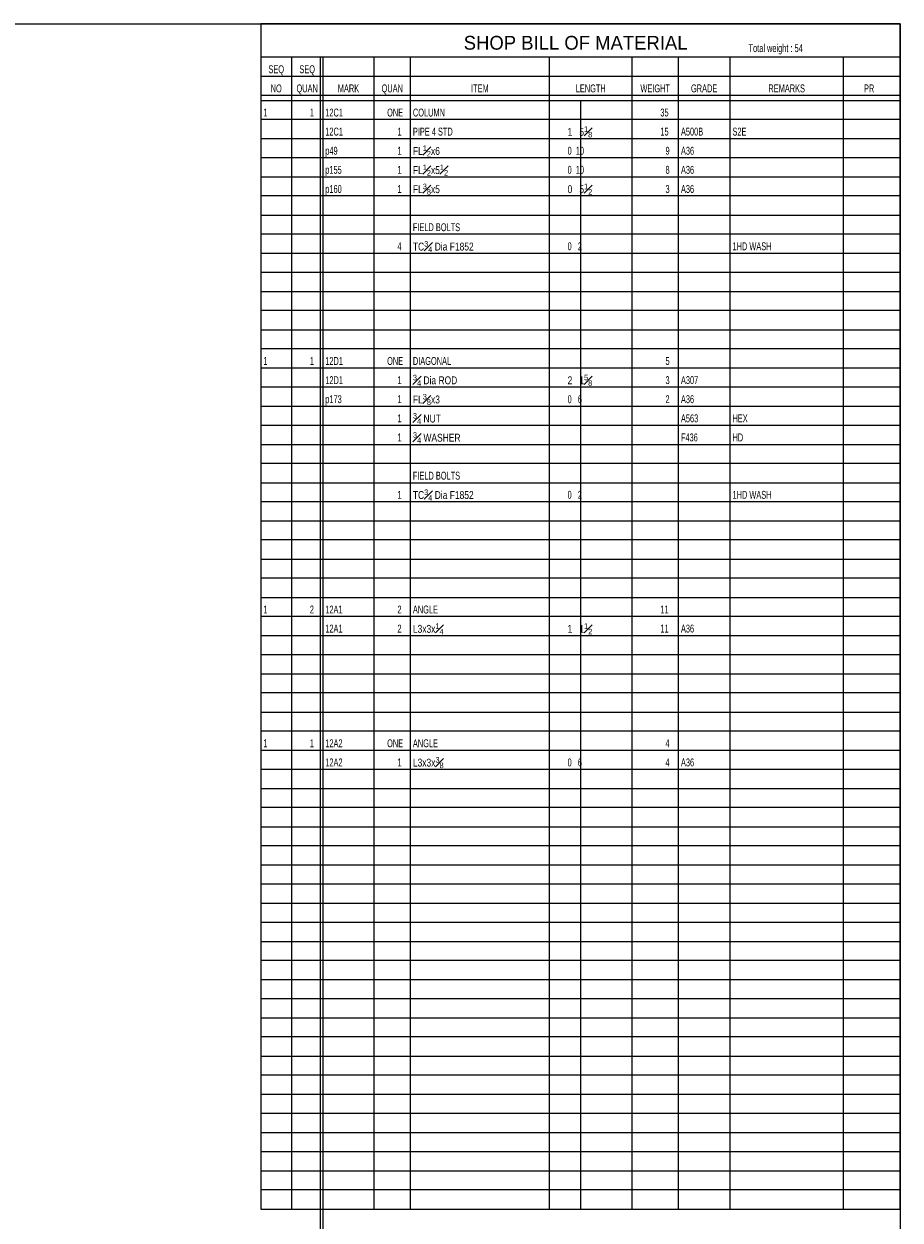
# Model space of a CAD drawing. Header units: inches. Extents: x -17.2 to 17.5, y -11.2 to 11.2.
# Tile 5 of 5: x 6.4 to 17.2, y -3.6 to 11.2. Entities that reach past the tile are written whole.
import ezdxf
from ezdxf.enums import TextEntityAlignment as Align

# ---------------------------------------------------------------- set-up
doc = ezdxf.new("R2010")
doc.units = ezdxf.units.IN
doc.header["$LTSCALE"] = 2.5
doc.header["$MEASUREMENT"] = 0
doc.layers.add('Layer_0', color=7, linetype='Continuous')
doc.styles.add('MTextWidth', font='txt', dxfattribs={"width": 0.8, "height": 0.2})

msp = doc.modelspace()

# ---------------------------------------------------------------- linework, layer by layer
at = {"layer": 'Layer_0', "color": 2, "linetype": 'Continuous'}
for p, q in [((-17.25, 11.25), (17.25, 11.25)), ((17.25, 11.25), (9.311, 11.25)), ((9.311, 11.25), (9.311, -3.475)), ((17.25, 11.25), (17.25, -11.25)), ((17.25, -3.475), (17.25, 11.25)), ((17.25, 10.837), (9.311, 10.837)), ((10.048, 10.837), (10.048, -9.5)), ((10.08, 10.837), (10.08, -9.5)), ((10.08, 10.837), (10.08, -3.475)), ((10.048, 10.6), (17.25, 10.6)), ((9.311, 10.363), (17.25, 10.363)), ((9.311, 10.3), (17.25, 10.3)), ((9.311, -3.475), (17.25, -3.475))]:
    msp.add_line(p, q, dxfattribs=at)
at = {"layer": 'Layer_0', "color": 1, "linetype": 'Continuous'}
for p, q in [((9.695, -3.475), (9.695, 10.837)), ((10.72, -3.475), (10.72, 10.837)), ((11.168, 10.837), (11.168, -3.475)), ((12.897, -3.475), (12.897, 10.837)), ((13.921, 10.837), (13.921, -3.475)), ((14.497, -3.475), (14.497, 10.837)), ((15.137, 10.837), (15.137, -3.475)), ((16.546, -3.475), (16.546, 10.837)), ((9.311, 10.6), (10.048, 10.6)), ((13.281, 10.3), (13.281, -3.475)), ((17.25, 10.062), (9.311, 10.062)), ((9.311, 9.825), (17.25, 9.825)), ((17.25, 9.587), (9.311, 9.587)), ((9.311, 9.35), (17.25, 9.35)), ((17.25, 9.113), (9.311, 9.113)), ((9.311, 8.875), (17.25, 8.875)), ((17.25, 8.637), (9.311, 8.637)), ((9.311, 8.4), (17.25, 8.4)), ((17.25, 8.163), (9.311, 8.163)), ((9.311, 7.925), (17.25, 7.925)), ((17.25, 7.688), (9.311, 7.688)), ((9.311, 7.45), (17.25, 7.45)), ((17.25, 7.213), (9.311, 7.213)), ((9.311, 6.975), (17.25, 6.975)), ((17.25, 6.738), (9.311, 6.738)), ((9.311, 6.5), (17.25, 6.5)), ((17.25, 6.262), (9.311, 6.262)), ((9.311, 6.025), (17.25, 6.025)), ((17.25, 5.787), (9.311, 5.787)), ((9.311, 5.55), (17.25, 5.55)), ((17.25, 5.312), (9.311, 5.312)), ((9.311, 5.075), (17.25, 5.075)), ((17.25, 4.838), (9.311, 4.838)), ((9.311, 4.6), (17.25, 4.6)), ((17.25, 4.363), (9.311, 4.363)), ((9.311, 4.125), (17.25, 4.125)), ((17.25, 3.888), (9.311, 3.888)), ((9.311, 3.65), (17.25, 3.65)), ((17.25, 3.412), (9.311, 3.412)), ((9.311, 3.175), (17.25, 3.175)), ((17.25, 2.938), (9.311, 2.938)), ((9.311, 2.7), (17.25, 2.7)), ((17.25, 2.463), (9.311, 2.463)), ((9.311, 2.225), (17.25, 2.225)), ((17.25, 1.987), (9.311, 1.987)), ((9.311, 1.75), (17.25, 1.75)), ((17.25, 1.513), (9.311, 1.513)), ((9.311, 1.275), (17.25, 1.275)), ((17.25, 1.038), (9.311, 1.038)), ((9.311, 0.8), (17.25, 0.8)), ((17.25, 0.562), (9.311, 0.562)), ((9.311, 0.325), (17.25, 0.325)), ((17.25, 0.087), (9.311, 0.087)), ((9.311, -0.15), (17.25, -0.15)), ((17.25, -0.387), (9.311, -0.387)), ((9.311, -0.625), (17.25, -0.625)), ((17.25, -0.863), (9.311, -0.863)), ((9.311, -1.1), (17.25, -1.1)), ((17.25, -1.337), (9.311, -1.337)), ((9.311, -1.575), (17.25, -1.575)), ((17.25, -1.812), (9.311, -1.812)), ((9.311, -2.05), (17.25, -2.05)), ((17.25, -2.287), (9.311, -2.287)), ((9.311, -2.525), (17.25, -2.525)), ((17.25, -2.763), (9.311, -2.763)), ((9.311, -3), (17.25, -3)), ((17.25, -3.237), (9.311, -3.237))]:
    msp.add_line(p, q, dxfattribs=at)

# ---------------------------------------------------------------- texts
at = {"color": 1, "linetype": 'Continuous', "width": 0.7}
for s, height, p in [('54', 0.0981, (15.94, 10.9)), ('1', 0.0981, (9.343, 10.1)), ('1', 0.0981, (9.92, 10.1)), ('12C1', 0.0981, (10.112, 10.1)), ('ONE', 0.0981, (10.88, 10.1)), ('COLUMN', 0.0981, (11.2, 10.1)), ('35', 0.0981, (14.273, 10.1)), ('12C1', 0.0981, (10.112, 9.863)), ('1', 0.0981, (11.008, 9.863)), ('PIPE 4 STD', 0.0981, (11.2, 9.863)), ('15', 0.0981, (14.273, 9.863)), ('A500B', 0.0981, (14.529, 9.863)), ('S2E', 0.0981, (15.169, 9.863)), ('p49', 0.0981, (10.112, 9.625)), ('1', 0.0981, (11.008, 9.625)), ('0  10      ', 0.09806, (13.121, 9.625)), ('9', 0.0981, (14.337, 9.625)), ('A36', 0.0981, (14.529, 9.625)), ('p155', 0.0981, (10.112, 9.388)), ('1', 0.0981, (11.008, 9.388)), ('0  10      ', 0.09806, (13.121, 9.388)), ('8', 0.0981, (14.337, 9.388)), ('A36', 0.0981, (14.529, 9.388)), ('p160', 0.0981, (10.112, 9.15)), ('1', 0.0981, (11.008, 9.15)), ('3', 0.0981, (14.337, 9.15)), ('A36', 0.0981, (14.529, 9.15)), ('FIELD BOLTS', 0.09806, (11.2, 8.675)), ('4', 0.0981, (11.008, 8.438)), ('0   2      ', 0.09806, (13.121, 8.438)), ('1HD WASH', 0.0981, (15.169, 8.438)), ('1', 0.0981, (9.343, 7.013)), ('1', 0.0981, (9.92, 7.013)), ('12D1', 0.0981, (10.112, 7.013)), ('ONE', 0.0981, (10.88, 7.013)), ('DIAGONAL', 0.0981, (11.2, 7.013)), ('5', 0.0981, (14.337, 7.013)), ('12D1', 0.0981, (10.112, 6.775)), ('1', 0.0981, (11.008, 6.775)), ('3', 0.0981, (14.337, 6.775)), ('A307', 0.0981, (14.529, 6.775)), ('p173', 0.0981, (10.112, 6.538)), ('1', 0.0981, (11.008, 6.538)), ('0   6      ', 0.09806, (13.121, 6.538)), ('2', 0.0981, (14.337, 6.538)), ('A36', 0.0981, (14.529, 6.538)), ('1', 0.0981, (11.008, 6.3)), ('A563', 0.0981, (14.529, 6.3)), ('HEX', 0.0981, (15.169, 6.3)), ('1', 0.0981, (11.008, 6.063)), ('F436', 0.0981, (14.529, 6.063)), ('HD', 0.0981, (15.169, 6.063)), ('FIELD BOLTS', 0.09806, (11.2, 5.588)), ('1', 0.0981, (11.008, 5.35)), ('0   2      ', 0.09806, (13.121, 5.35)), ('1HD WASH', 0.0981, (15.169, 5.35)), ('1', 0.0981, (9.343, 3.925)), ('2', 0.0981, (9.92, 3.925)), ('12A1', 0.0981, (10.112, 3.925)), ('2', 0.0981, (11.008, 3.925)), ('ANGLE', 0.0981, (11.2, 3.925)), ('11', 0.0981, (14.273, 3.925)), ('12A1', 0.0981, (10.112, 3.688)), ('2', 0.0981, (11.008, 3.688)), ('11', 0.0981, (14.273, 3.688)), ('A36', 0.0981, (14.529, 3.688)), ('1', 0.0981, (9.343, 2.263)), ('1', 0.0981, (9.92, 2.263)), ('12A2', 0.0981, (10.112, 2.263)), ('ONE', 0.0981, (10.88, 2.263)), ('ANGLE', 0.0981, (11.2, 2.263)), ('4', 0.0981, (14.337, 2.263)), ('12A2', 0.0981, (10.112, 2.025)), ('1', 0.0981, (11.008, 2.025)), ('0   6      ', 0.09806, (13.121, 2.025)), ('4', 0.0981, (14.337, 2.025)), ('A36', 0.0981, (14.529, 2.025))]:
    msp.add_text(s, height=height, dxfattribs=at).set_placement(p)
at = {"color": 1, "linetype": 'Continuous', "char_height": 0.09806, "attachment_point": 7, "style": 'MTextWidth'}
for s, insert in [('\\A1;1   5{\\H0.70x;\\S1#8;}  ', (13.121, 9.84)), ('\\A1;FL{\\H0.70x;\\S1#2;}x6', (11.2, 9.603)), ('\\A1;FL{\\H0.70x;\\S1#2;}x5{\\H0.70x;\\S1#2;}', (11.2, 9.365)), ('\\A1;FL{\\H0.70x;\\S3#8;}x5', (11.2, 9.128)), ('\\A1;0   5{\\H0.70x;\\S1#2;}  ', (13.121, 9.128)), ('\\A1;TC{\\H0.70x;\\S3#4;} Dia F1852', (11.2, 8.415)), ('\\A1;{\\H0.70x;\\S3#4;} Dia ROD', (11.2, 6.753)), ('\\A1;2   1{\\H0.70x;\\S5#8;}  ', (13.121, 6.753)), ('\\A1;FL{\\H0.70x;\\S3#8;}x3', (11.2, 6.515)), ('\\A1;{\\H0.70x;\\S3#4;} NUT', (11.2, 6.278)), ('\\A1;{\\H0.70x;\\S3#4;} WASHER', (11.2, 6.04)), ('\\A1;TC{\\H0.70x;\\S3#4;} Dia F1852', (11.2, 5.328)), ('\\A1;L3x3x{\\H0.70x;\\S1#4;}', (11.2, 3.665)), ('\\A1;1   1{\\H0.70x;\\S1#2;}  ', (13.121, 3.665)), ('\\A1;L3x3x{\\H0.70x;\\S3#8;}', (11.2, 2.003))]:
    msp.add_mtext(s, dxfattribs=dict(at, insert=insert))
at = {"layer": 'Layer_0', "color": 3, "linetype": 'Continuous'}
msp.add_text('SHOP BILL OF MATERIAL', height=0.1716, dxfattribs=at).set_placement((13.221, 10.93), align=Align.CENTER)
at = {"layer": 'Layer_0', "color": 1, "linetype": 'Continuous', "width": 0.7}
msp.add_text('Total weight : ', height=0.09806, dxfattribs=at).set_placement((15.94, 10.9), align=Align.RIGHT)
at = {"layer": 'Layer_0', "color": 2, "linetype": 'Continuous', "width": 0.7}
for s, p in [('SEQ', (9.503, 10.638)), ('SEQ', (9.887, 10.638)), ('NO', (9.503, 10.4)), ('QUAN', (9.887, 10.4)), ('MARK', (10.4, 10.4)), ('QUAN', (10.944, 10.4)), ('ITEM', (12.032, 10.4)), ('LENGTH', (13.409, 10.4)), ('WEIGHT', (14.209, 10.4)), ('GRADE', (14.817, 10.4)), ('REMARKS', (15.842, 10.4)), ('PR', (16.866, 10.4))]:
    msp.add_text(s, height=0.0981, dxfattribs=at).set_placement(p, align=Align.CENTER)

doc.saveas('drawing.dxf')
